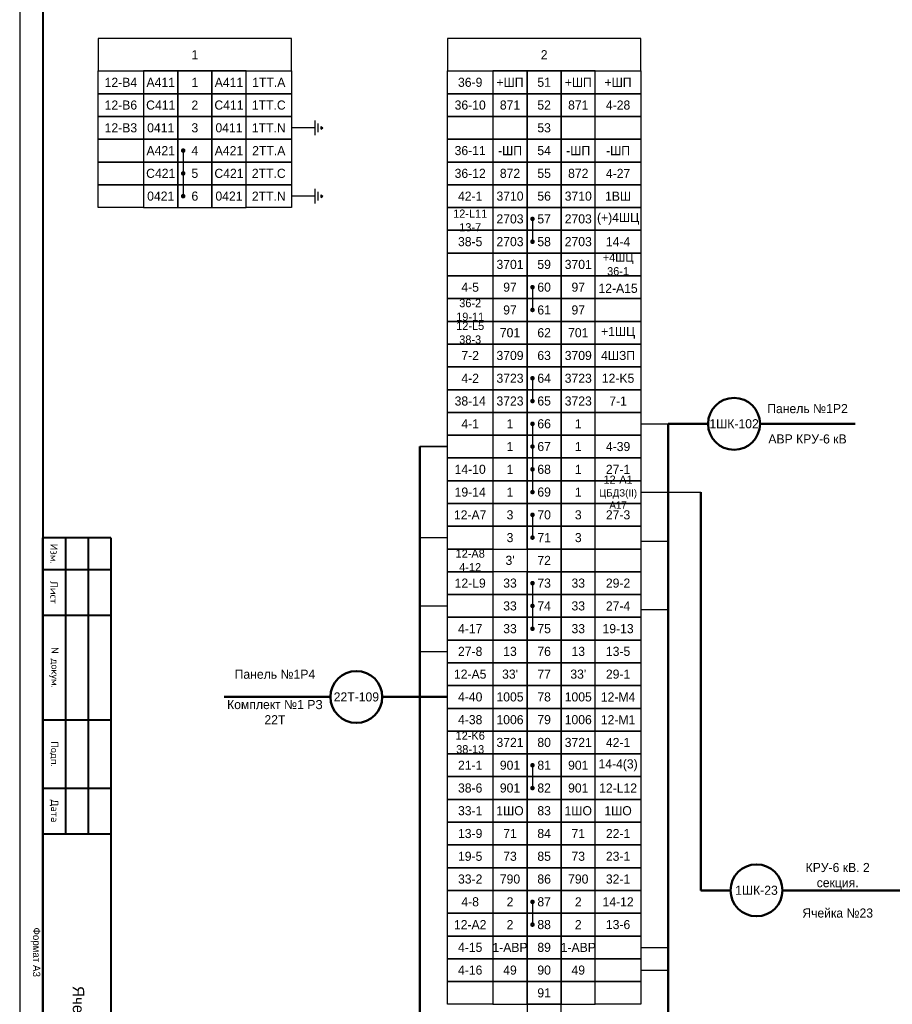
# Model space of a CAD drawing. Header units: millimetres. Extents: x 7700 to 12777, y -2533 to 2568.
# Tile 54 of 74: x 11258 to 11450, y -60 to 156. Entities that reach past the tile are written whole.
import ezdxf

# ---------------------------------------------------------------- set-up
doc = ezdxf.new("R2010")
doc.units = ezdxf.units.MM
doc.layers.add('основная 0.5', color=7, linetype='Continuous', lineweight=50)
doc.styles.add('SIMPLEX', font='txt', dxfattribs={"height": 5})

msp = doc.modelspace()

# ---------------------------------------------------------------- linework, layer by layer
for p, q in [((11258.31, 272.14), (11258.31, -147.87)), ((11323.28, 132.07), (11318.05, 132.07)), ((11323.28, 130.45), (11323.28, 133.7)), ((11323.93, 131.1), (11323.93, 133.05)), ((11324.58, 131.75), (11324.58, 132.4)), ((11324.58, 132.4), (11324.91, 132.07)), ((11324.58, 131.75), (11324.91, 132.07)), ((11294.24, 127.07), (11294.24, 117.07)), ((11323.28, 117.07), (11318.05, 117.07)), ((11323.28, 115.45), (11323.28, 118.7)), ((11323.93, 116.1), (11323.93, 118.05)), ((11324.58, 116.75), (11324.58, 117.4)), ((11324.58, 117.4), (11324.91, 117.07)), ((11324.58, 116.75), (11324.91, 117.07)), ((11371, 112.07), (11371, 107.07)), ((11371, 97.07), (11371, 92.07)), ((11371, 77.07), (11371, 72.07)), ((11371, 67.07), (11371, 57.07)), ((11394.81, 67.07), (11400.84, 67.07)), ((11352.31, 62.07), (11346.28, 62.07)), ((11346.28, 62.07), (11352.31, 62.07)), ((11371, 57.07), (11371, 52.07)), ((11394.81, 52.07), (11407.97, 52.07)), ((11371, 47.07), (11371, 42.07)), ((11346.28, 42.07), (11352.31, 42.07)), ((11394.81, 41.3), (11400.84, 41.3)), ((11371, 32.07), (11371, 22.07)), ((11346.28, 27.07), (11352.31, 27.07)), ((11394.81, 26.3), (11400.84, 26.3)), ((11346.28, 17.08), (11352.31, 17.08)), ((11371, -7.92), (11371, -12.92)), ((11371, -37.92), (11371, -42.92)), ((11394.81, -47.92), (11400.84, -47.92)), ((11394.81, -52.92), (11400.84, -52.92))]:
    msp.add_line(p, q)
at = {"lineweight": 40}
for p, q in [((11263.36, 252.14), (11263.36, -142.95)), ((11268.35, 42.05), (11268.35, -22.95)), ((11273.35, 42.05), (11273.35, -22.95)), ((11278.35, 42.05), (11278.35, -22.95))]:
    msp.add_line(p, q, dxfattribs=at)
at = {"lineweight": 50}
for p, q in [((11400.84, 67.07), (11400.84, -82.92)), ((11400.84, 67.07), (11409.6, 67.07)), ((11421, 67.07), (11441.89, 67.07)), ((11346.28, 62.07), (11346.28, -114.48)), ((11407.97, 52.07), (11407.97, -35.39)), ((11326.6, 7.08), (11303.24, 7.08)), ((11352.31, 7.08), (11338, 7.08)), ((11407.97, -35.39), (11414.53, -35.39)), ((11425.93, -35.39), (11509.43, -35.39))]:
    msp.add_line(p, q, dxfattribs=at)
for points in [[(11275.55, 144.57), (11318.05, 144.57), (11318.05, 151.69), (11275.55, 151.69)], [(11352.31, 144.57), (11394.81, 144.57), (11394.81, 151.69), (11352.31, 151.69)], [(11285.55, 139.57), (11275.55, 139.57), (11275.55, 144.57), (11285.55, 144.57)], [(11285.55, 139.57), (11293.05, 139.57), (11293.05, 144.57), (11285.55, 144.57)], [(11293.05, 139.57), (11300.55, 139.57), (11300.55, 144.57), (11293.05, 144.57)], [(11300.55, 139.57), (11308.05, 139.57), (11308.05, 144.57), (11300.55, 144.57)], [(11318.05, 139.57), (11308.05, 139.57), (11308.05, 144.57), (11318.05, 144.57)], [(11362.31, 139.57), (11352.31, 139.57), (11352.31, 144.57), (11362.31, 144.57)], [(11362.31, 139.57), (11369.81, 139.57), (11369.81, 144.57), (11362.31, 144.57)], [(11369.81, 139.57), (11377.31, 139.57), (11377.31, 144.57), (11369.81, 144.57)], [(11377.31, 139.57), (11384.81, 139.57), (11384.81, 144.57), (11377.31, 144.57)], [(11394.81, 139.57), (11384.81, 139.57), (11384.81, 144.57), (11394.81, 144.57)], [(11285.55, 134.57), (11275.55, 134.57), (11275.55, 139.57), (11285.55, 139.57)], [(11285.55, 134.57), (11293.05, 134.57), (11293.05, 139.57), (11285.55, 139.57)], [(11293.05, 134.57), (11300.55, 134.57), (11300.55, 139.57), (11293.05, 139.57)], [(11300.55, 134.57), (11308.05, 134.57), (11308.05, 139.57), (11300.55, 139.57)], [(11318.05, 134.57), (11308.05, 134.57), (11308.05, 139.57), (11318.05, 139.57)], [(11362.31, 134.57), (11352.31, 134.57), (11352.31, 139.57), (11362.31, 139.57)], [(11362.31, 134.57), (11369.81, 134.57), (11369.81, 139.57), (11362.31, 139.57)], [(11369.81, 134.57), (11377.31, 134.57), (11377.31, 139.57), (11369.81, 139.57)], [(11377.31, 134.57), (11384.81, 134.57), (11384.81, 139.57), (11377.31, 139.57)], [(11394.81, 134.57), (11384.81, 134.57), (11384.81, 139.57), (11394.81, 139.57)], [(11285.55, 129.57), (11275.55, 129.57), (11275.55, 134.57), (11285.55, 134.57)], [(11285.55, 129.57), (11293.05, 129.57), (11293.05, 134.57), (11285.55, 134.57)], [(11293.05, 129.57), (11300.55, 129.57), (11300.55, 134.57), (11293.05, 134.57)], [(11300.55, 129.57), (11308.05, 129.57), (11308.05, 134.57), (11300.55, 134.57)], [(11318.05, 129.57), (11308.05, 129.57), (11308.05, 134.57), (11318.05, 134.57)], [(11362.31, 129.57), (11352.31, 129.57), (11352.31, 134.57), (11362.31, 134.57)], [(11362.31, 129.57), (11369.81, 129.57), (11369.81, 134.57), (11362.31, 134.57)], [(11369.81, 129.57), (11377.31, 129.57), (11377.31, 134.57), (11369.81, 134.57)], [(11377.31, 129.57), (11384.81, 129.57), (11384.81, 134.57), (11377.31, 134.57)], [(11394.81, 129.57), (11384.81, 129.57), (11384.81, 134.57), (11394.81, 134.57)], [(11285.55, 124.57), (11275.55, 124.57), (11275.55, 129.57), (11285.55, 129.57)], [(11285.55, 124.57), (11293.05, 124.57), (11293.05, 129.57), (11285.55, 129.57)], [(11293.05, 124.57), (11300.55, 124.57), (11300.55, 129.57), (11293.05, 129.57)], [(11300.55, 124.57), (11308.05, 124.57), (11308.05, 129.57), (11300.55, 129.57)], [(11318.05, 124.57), (11308.05, 124.57), (11308.05, 129.57), (11318.05, 129.57)], [(11362.31, 124.57), (11352.31, 124.57), (11352.31, 129.57), (11362.31, 129.57)], [(11362.31, 124.57), (11369.81, 124.57), (11369.81, 129.57), (11362.31, 129.57)], [(11369.81, 124.57), (11377.31, 124.57), (11377.31, 129.57), (11369.81, 129.57)], [(11377.31, 124.57), (11384.81, 124.57), (11384.81, 129.57), (11377.31, 129.57)], [(11394.81, 124.57), (11384.81, 124.57), (11384.81, 129.57), (11394.81, 129.57)], [(11285.55, 119.57), (11275.55, 119.57), (11275.55, 124.57), (11285.55, 124.57)], [(11285.55, 119.57), (11293.05, 119.57), (11293.05, 124.57), (11285.55, 124.57)], [(11293.05, 119.57), (11300.55, 119.57), (11300.55, 124.57), (11293.05, 124.57)], [(11300.55, 119.57), (11308.05, 119.57), (11308.05, 124.57), (11300.55, 124.57)], [(11318.05, 119.57), (11308.05, 119.57), (11308.05, 124.57), (11318.05, 124.57)], [(11362.31, 119.57), (11352.31, 119.57), (11352.31, 124.57), (11362.31, 124.57)], [(11362.31, 119.57), (11369.81, 119.57), (11369.81, 124.57), (11362.31, 124.57)], [(11369.81, 119.57), (11377.31, 119.57), (11377.31, 124.57), (11369.81, 124.57)], [(11377.31, 119.57), (11384.81, 119.57), (11384.81, 124.57), (11377.31, 124.57)], [(11394.81, 119.57), (11384.81, 119.57), (11384.81, 124.57), (11394.81, 124.57)], [(11285.55, 114.57), (11275.55, 114.57), (11275.55, 119.57), (11285.55, 119.57)], [(11285.55, 114.57), (11275.55, 114.57), (11275.55, 119.57), (11285.55, 119.57)], [(11285.55, 114.57), (11293.05, 114.57), (11293.05, 119.57), (11285.55, 119.57)], [(11285.55, 114.57), (11293.05, 114.57), (11293.05, 119.57), (11285.55, 119.57)], [(11293.05, 114.57), (11300.55, 114.57), (11300.55, 119.57), (11293.05, 119.57)], [(11300.55, 114.57), (11308.05, 114.57), (11308.05, 119.57), (11300.55, 119.57)], [(11300.55, 114.57), (11308.05, 114.57), (11308.05, 119.57), (11300.55, 119.57)], [(11318.05, 114.57), (11308.05, 114.57), (11308.05, 119.57), (11318.05, 119.57)], [(11318.05, 114.57), (11308.05, 114.57), (11308.05, 119.57), (11318.05, 119.57)], [(11362.31, 114.57), (11352.31, 114.57), (11352.31, 119.57), (11362.31, 119.57)], [(11362.31, 114.57), (11352.31, 114.57), (11352.31, 119.57), (11362.31, 119.57)], [(11362.31, 114.57), (11369.81, 114.57), (11369.81, 119.57), (11362.31, 119.57)], [(11362.31, 114.57), (11369.81, 114.57), (11369.81, 119.57), (11362.31, 119.57)], [(11369.81, 114.57), (11377.31, 114.57), (11377.31, 119.57), (11369.81, 119.57)], [(11377.31, 114.57), (11384.81, 114.57), (11384.81, 119.57), (11377.31, 119.57)], [(11377.31, 114.57), (11384.81, 114.57), (11384.81, 119.57), (11377.31, 119.57)], [(11394.81, 114.57), (11384.81, 114.57), (11384.81, 119.57), (11394.81, 119.57)], [(11394.81, 114.57), (11384.81, 114.57), (11384.81, 119.57), (11394.81, 119.57)], [(11362.31, 109.57), (11352.31, 109.57), (11352.31, 114.57), (11362.31, 114.57)], [(11362.31, 109.57), (11369.81, 109.57), (11369.81, 114.57), (11362.31, 114.57)], [(11369.81, 109.57), (11377.31, 109.57), (11377.31, 114.57), (11369.81, 114.57)], [(11377.31, 109.57), (11384.81, 109.57), (11384.81, 114.57), (11377.31, 114.57)], [(11394.81, 109.57), (11384.81, 109.57), (11384.81, 114.57), (11394.81, 114.57)], [(11362.31, 104.57), (11352.31, 104.57), (11352.31, 109.57), (11362.31, 109.57)], [(11362.31, 104.57), (11369.81, 104.57), (11369.81, 109.57), (11362.31, 109.57)], [(11369.81, 104.57), (11377.31, 104.57), (11377.31, 109.57), (11369.81, 109.57)], [(11377.31, 104.57), (11384.81, 104.57), (11384.81, 109.57), (11377.31, 109.57)], [(11394.81, 104.57), (11384.81, 104.57), (11384.81, 109.57), (11394.81, 109.57)], [(11362.31, 99.57), (11352.31, 99.57), (11352.31, 104.57), (11362.31, 104.57)], [(11362.31, 99.57), (11369.81, 99.57), (11369.81, 104.57), (11362.31, 104.57)], [(11369.81, 99.57), (11377.31, 99.57), (11377.31, 104.57), (11369.81, 104.57)], [(11377.31, 99.57), (11384.81, 99.57), (11384.81, 104.57), (11377.31, 104.57)], [(11394.81, 99.57), (11384.81, 99.57), (11384.81, 104.57), (11394.81, 104.57)], [(11362.31, 94.57), (11352.31, 94.57), (11352.31, 99.57), (11362.31, 99.57)], [(11362.31, 94.57), (11352.31, 94.57), (11352.31, 99.57), (11362.31, 99.57)], [(11362.31, 94.57), (11369.81, 94.57), (11369.81, 99.57), (11362.31, 99.57)], [(11362.31, 94.57), (11369.81, 94.57), (11369.81, 99.57), (11362.31, 99.57)], [(11369.81, 94.57), (11377.31, 94.57), (11377.31, 99.57), (11369.81, 99.57)], [(11377.31, 94.57), (11384.81, 94.57), (11384.81, 99.57), (11377.31, 99.57)], [(11377.31, 94.57), (11384.81, 94.57), (11384.81, 99.57), (11377.31, 99.57)], [(11394.81, 94.57), (11384.81, 94.57), (11384.81, 99.57), (11394.81, 99.57)], [(11394.81, 94.57), (11384.81, 94.57), (11384.81, 99.57), (11394.81, 99.57)], [(11362.31, 89.57), (11352.31, 89.57), (11352.31, 94.57), (11362.31, 94.57)], [(11362.31, 89.57), (11352.31, 89.57), (11352.31, 94.57), (11362.31, 94.57)], [(11362.31, 89.57), (11369.81, 89.57), (11369.81, 94.57), (11362.31, 94.57)], [(11362.31, 89.57), (11369.81, 89.57), (11369.81, 94.57), (11362.31, 94.57)], [(11369.81, 89.57), (11377.31, 89.57), (11377.31, 94.57), (11369.81, 94.57)], [(11377.31, 89.57), (11384.81, 89.57), (11384.81, 94.57), (11377.31, 94.57)], [(11377.31, 89.57), (11384.81, 89.57), (11384.81, 94.57), (11377.31, 94.57)], [(11394.81, 89.57), (11384.81, 89.57), (11384.81, 94.57), (11394.81, 94.57)], [(11394.81, 89.57), (11384.81, 89.57), (11384.81, 94.57), (11394.81, 94.57)], [(11362.31, 84.57), (11352.31, 84.57), (11352.31, 89.57), (11362.31, 89.57)], [(11362.31, 84.57), (11369.81, 84.57), (11369.81, 89.57), (11362.31, 89.57)], [(11369.81, 84.57), (11377.31, 84.57), (11377.31, 89.57), (11369.81, 89.57)], [(11377.31, 84.57), (11384.81, 84.57), (11384.81, 89.57), (11377.31, 89.57)], [(11394.81, 84.57), (11384.81, 84.57), (11384.81, 89.57), (11394.81, 89.57)], [(11362.31, 79.57), (11352.31, 79.57), (11352.31, 84.57), (11362.31, 84.57)], [(11362.31, 79.57), (11369.81, 79.57), (11369.81, 84.57), (11362.31, 84.57)], [(11369.81, 79.57), (11377.31, 79.57), (11377.31, 84.57), (11369.81, 84.57)], [(11377.31, 79.57), (11384.81, 79.57), (11384.81, 84.57), (11377.31, 84.57)], [(11394.81, 79.57), (11384.81, 79.57), (11384.81, 84.57), (11394.81, 84.57)], [(11362.31, 74.57), (11352.31, 74.57), (11352.31, 79.57), (11362.31, 79.57)], [(11362.31, 74.57), (11352.31, 74.57), (11352.31, 79.57), (11362.31, 79.57)], [(11362.31, 74.57), (11369.81, 74.57), (11369.81, 79.57), (11362.31, 79.57)], [(11362.31, 74.57), (11369.81, 74.57), (11369.81, 79.57), (11362.31, 79.57)], [(11369.81, 74.57), (11377.31, 74.57), (11377.31, 79.57), (11369.81, 79.57)], [(11377.31, 74.57), (11384.81, 74.57), (11384.81, 79.57), (11377.31, 79.57)], [(11377.31, 74.57), (11384.81, 74.57), (11384.81, 79.57), (11377.31, 79.57)], [(11394.81, 74.57), (11384.81, 74.57), (11384.81, 79.57), (11394.81, 79.57)], [(11394.81, 74.57), (11384.81, 74.57), (11384.81, 79.57), (11394.81, 79.57)], [(11362.31, 69.57), (11352.31, 69.57), (11352.31, 74.57), (11362.31, 74.57)], [(11362.31, 69.57), (11352.31, 69.57), (11352.31, 74.57), (11362.31, 74.57)], [(11362.31, 69.57), (11369.81, 69.57), (11369.81, 74.57), (11362.31, 74.57)], [(11362.31, 69.57), (11369.81, 69.57), (11369.81, 74.57), (11362.31, 74.57)], [(11369.81, 69.57), (11377.31, 69.57), (11377.31, 74.57), (11369.81, 74.57)], [(11377.31, 69.57), (11384.81, 69.57), (11384.81, 74.57), (11377.31, 74.57)], [(11377.31, 69.57), (11384.81, 69.57), (11384.81, 74.57), (11377.31, 74.57)], [(11394.81, 69.57), (11384.81, 69.57), (11384.81, 74.57), (11394.81, 74.57)], [(11394.81, 69.57), (11384.81, 69.57), (11384.81, 74.57), (11394.81, 74.57)], [(11362.31, 64.57), (11352.31, 64.57), (11352.31, 69.57), (11362.31, 69.57)], [(11362.31, 64.57), (11352.31, 64.57), (11352.31, 69.57), (11362.31, 69.57)], [(11362.31, 64.57), (11369.81, 64.57), (11369.81, 69.57), (11362.31, 69.57)], [(11362.31, 64.57), (11369.81, 64.57), (11369.81, 69.57), (11362.31, 69.57)], [(11369.81, 64.57), (11377.31, 64.57), (11377.31, 69.57), (11369.81, 69.57)], [(11377.31, 64.57), (11384.81, 64.57), (11384.81, 69.57), (11377.31, 69.57)], [(11377.31, 64.57), (11384.81, 64.57), (11384.81, 69.57), (11377.31, 69.57)], [(11394.81, 64.57), (11384.81, 64.57), (11384.81, 69.57), (11394.81, 69.57)], [(11394.81, 64.57), (11384.81, 64.57), (11384.81, 69.57), (11394.81, 69.57)], [(11362.31, 59.57), (11352.31, 59.57), (11352.31, 64.57), (11362.31, 64.57)], [(11362.31, 59.57), (11352.31, 59.57), (11352.31, 64.57), (11362.31, 64.57)], [(11362.31, 59.57), (11369.81, 59.57), (11369.81, 64.57), (11362.31, 64.57)], [(11362.31, 59.57), (11369.81, 59.57), (11369.81, 64.57), (11362.31, 64.57)], [(11369.81, 59.57), (11377.31, 59.57), (11377.31, 64.57), (11369.81, 64.57)], [(11377.31, 59.57), (11384.81, 59.57), (11384.81, 64.57), (11377.31, 64.57)], [(11377.31, 59.57), (11384.81, 59.57), (11384.81, 64.57), (11377.31, 64.57)], [(11394.81, 59.57), (11384.81, 59.57), (11384.81, 64.57), (11394.81, 64.57)], [(11394.81, 59.57), (11384.81, 59.57), (11384.81, 64.57), (11394.81, 64.57)], [(11362.31, 54.57), (11352.31, 54.57), (11352.31, 59.57), (11362.31, 59.57)], [(11362.31, 54.57), (11352.31, 54.57), (11352.31, 59.57), (11362.31, 59.57)], [(11362.31, 54.57), (11369.81, 54.57), (11369.81, 59.57), (11362.31, 59.57)], [(11362.31, 54.57), (11369.81, 54.57), (11369.81, 59.57), (11362.31, 59.57)], [(11369.81, 54.57), (11377.31, 54.57), (11377.31, 59.57), (11369.81, 59.57)], [(11377.31, 54.57), (11384.81, 54.57), (11384.81, 59.57), (11377.31, 59.57)], [(11377.31, 54.57), (11384.81, 54.57), (11384.81, 59.57), (11377.31, 59.57)], [(11394.81, 54.57), (11384.81, 54.57), (11384.81, 59.57), (11394.81, 59.57)], [(11394.81, 54.57), (11384.81, 54.57), (11384.81, 59.57), (11394.81, 59.57)], [(11362.31, 49.57), (11352.31, 49.57), (11352.31, 54.57), (11362.31, 54.57)], [(11362.31, 49.57), (11352.31, 49.57), (11352.31, 54.57), (11362.31, 54.57)], [(11362.31, 49.57), (11369.81, 49.57), (11369.81, 54.57), (11362.31, 54.57)], [(11362.31, 49.57), (11369.81, 49.57), (11369.81, 54.57), (11362.31, 54.57)], [(11369.81, 49.57), (11377.31, 49.57), (11377.31, 54.57), (11369.81, 54.57)], [(11377.31, 49.57), (11384.81, 49.57), (11384.81, 54.57), (11377.31, 54.57)], [(11377.31, 49.57), (11384.81, 49.57), (11384.81, 54.57), (11377.31, 54.57)], [(11394.81, 49.57), (11384.81, 49.57), (11384.81, 54.57), (11394.81, 54.57)], [(11394.81, 49.57), (11384.81, 49.57), (11384.81, 54.57), (11394.81, 54.57)], [(11362.31, 44.57), (11352.31, 44.57), (11352.31, 49.57), (11362.31, 49.57)], [(11362.31, 44.57), (11352.31, 44.57), (11352.31, 49.57), (11362.31, 49.57)], [(11362.31, 44.57), (11369.81, 44.57), (11369.81, 49.57), (11362.31, 49.57)], [(11362.31, 44.57), (11369.81, 44.57), (11369.81, 49.57), (11362.31, 49.57)], [(11369.81, 44.57), (11377.31, 44.57), (11377.31, 49.57), (11369.81, 49.57)], [(11377.31, 44.57), (11384.81, 44.57), (11384.81, 49.57), (11377.31, 49.57)], [(11377.31, 44.57), (11384.81, 44.57), (11384.81, 49.57), (11377.31, 49.57)], [(11394.81, 44.57), (11384.81, 44.57), (11384.81, 49.57), (11394.81, 49.57)], [(11394.81, 44.57), (11384.81, 44.57), (11384.81, 49.57), (11394.81, 49.57)], [(11362.31, 39.57), (11352.31, 39.57), (11352.31, 44.57), (11362.31, 44.57)], [(11362.31, 39.57), (11352.31, 39.57), (11352.31, 44.57), (11362.31, 44.57)], [(11362.31, 39.57), (11369.81, 39.57), (11369.81, 44.57), (11362.31, 44.57)], [(11362.31, 39.57), (11369.81, 39.57), (11369.81, 44.57), (11362.31, 44.57)], [(11369.81, 39.57), (11377.31, 39.57), (11377.31, 44.57), (11369.81, 44.57)], [(11377.31, 39.57), (11384.81, 39.57), (11384.81, 44.57), (11377.31, 44.57)], [(11377.31, 39.57), (11384.81, 39.57), (11384.81, 44.57), (11377.31, 44.57)], [(11394.81, 39.57), (11384.81, 39.57), (11384.81, 44.57), (11394.81, 44.57)], [(11394.81, 39.57), (11384.81, 39.57), (11384.81, 44.57), (11394.81, 44.57)], [(11362.31, 34.57), (11352.31, 34.57), (11352.31, 39.57), (11362.31, 39.57)], [(11362.31, 34.57), (11352.31, 34.57), (11352.31, 39.57), (11362.31, 39.57)], [(11369.81, 34.57), (11377.31, 34.57), (11377.31, 39.57), (11369.81, 39.57)], [(11377.31, 34.57), (11384.81, 34.57), (11384.81, 39.57), (11377.31, 39.57)], [(11377.31, 34.57), (11384.81, 34.57), (11384.81, 39.57), (11377.31, 39.57)], [(11394.81, 34.57), (11384.81, 34.57), (11384.81, 39.57), (11394.81, 39.57)], [(11394.81, 34.57), (11384.81, 34.57), (11384.81, 39.57), (11394.81, 39.57)], [(11362.31, 29.57), (11352.31, 29.57), (11352.31, 34.57), (11362.31, 34.57)], [(11362.31, 29.57), (11352.31, 29.57), (11352.31, 34.57), (11362.31, 34.57)], [(11362.31, 29.57), (11369.81, 29.57), (11369.81, 34.57), (11362.31, 34.57)], [(11362.31, 29.57), (11369.81, 29.57), (11369.81, 34.57), (11362.31, 34.57)], [(11369.81, 29.57), (11377.31, 29.57), (11377.31, 34.57), (11369.81, 34.57)], [(11377.31, 29.57), (11384.81, 29.57), (11384.81, 34.57), (11377.31, 34.57)], [(11377.31, 29.57), (11384.81, 29.57), (11384.81, 34.57), (11377.31, 34.57)], [(11394.81, 29.57), (11384.81, 29.57), (11384.81, 34.57), (11394.81, 34.57)], [(11394.81, 29.57), (11384.81, 29.57), (11384.81, 34.57), (11394.81, 34.57)], [(11362.31, 24.57), (11352.31, 24.57), (11352.31, 29.57), (11362.31, 29.57)], [(11362.31, 24.57), (11352.31, 24.57), (11352.31, 29.57), (11362.31, 29.57)], [(11362.31, 24.57), (11369.81, 24.57), (11369.81, 29.57), (11362.31, 29.57)], [(11362.31, 24.57), (11369.81, 24.57), (11369.81, 29.57), (11362.31, 29.57)], [(11369.81, 24.57), (11377.31, 24.57), (11377.31, 29.57), (11369.81, 29.57)], [(11377.31, 24.57), (11384.81, 24.57), (11384.81, 29.57), (11377.31, 29.57)], [(11377.31, 24.57), (11384.81, 24.57), (11384.81, 29.57), (11377.31, 29.57)], [(11394.81, 24.57), (11384.81, 24.57), (11384.81, 29.57), (11394.81, 29.57)], [(11394.81, 24.57), (11384.81, 24.57), (11384.81, 29.57), (11394.81, 29.57)], [(11362.31, 19.58), (11352.31, 19.58), (11352.31, 24.57), (11362.31, 24.57)], [(11362.31, 19.58), (11352.31, 19.58), (11352.31, 24.57), (11362.31, 24.57)], [(11362.31, 19.58), (11369.81, 19.58), (11369.81, 24.57), (11362.31, 24.57)], [(11362.31, 19.58), (11369.81, 19.58), (11369.81, 24.57), (11362.31, 24.57)], [(11369.81, 19.58), (11377.31, 19.58), (11377.31, 24.57), (11369.81, 24.57)], [(11377.31, 19.58), (11384.81, 19.58), (11384.81, 24.57), (11377.31, 24.57)], [(11377.31, 19.58), (11384.81, 19.58), (11384.81, 24.57), (11377.31, 24.57)], [(11394.81, 19.58), (11384.81, 19.58), (11384.81, 24.57), (11394.81, 24.57)], [(11394.81, 19.58), (11384.81, 19.58), (11384.81, 24.57), (11394.81, 24.57)], [(11362.31, 14.58), (11352.31, 14.58), (11352.31, 19.58), (11362.31, 19.58)], [(11362.31, 14.58), (11369.81, 14.58), (11369.81, 19.58), (11362.31, 19.58)], [(11369.81, 14.58), (11377.31, 14.58), (11377.31, 19.58), (11369.81, 19.58)], [(11377.31, 14.58), (11384.81, 14.58), (11384.81, 19.58), (11377.31, 19.58)], [(11394.81, 14.58), (11384.81, 14.58), (11384.81, 19.58), (11394.81, 19.58)], [(11362.31, 9.58), (11352.31, 9.58), (11352.31, 14.58), (11362.31, 14.58)], [(11362.31, 9.58), (11369.81, 9.58), (11369.81, 14.58), (11362.31, 14.58)], [(11369.81, 9.58), (11377.31, 9.58), (11377.31, 14.58), (11369.81, 14.58)], [(11377.31, 9.58), (11384.81, 9.58), (11384.81, 14.58), (11377.31, 14.58)], [(11394.81, 9.58), (11384.81, 9.58), (11384.81, 14.58), (11394.81, 14.58)], [(11362.31, 4.58), (11352.31, 4.58), (11352.31, 9.58), (11362.31, 9.58)], [(11362.31, 4.58), (11369.81, 4.58), (11369.81, 9.58), (11362.31, 9.58)], [(11369.81, 4.58), (11377.31, 4.58), (11377.31, 9.58), (11369.81, 9.58)], [(11377.31, 4.58), (11384.81, 4.58), (11384.81, 9.58), (11377.31, 9.58)], [(11394.81, 4.58), (11384.81, 4.58), (11384.81, 9.58), (11394.81, 9.58)], [(11362.31, -0.42), (11352.31, -0.42), (11352.31, 4.58), (11362.31, 4.58)], [(11362.31, -0.42), (11369.81, -0.42), (11369.81, 4.58), (11362.31, 4.58)], [(11369.81, -0.42), (11377.31, -0.42), (11377.31, 4.58), (11369.81, 4.58)], [(11377.31, -0.42), (11384.81, -0.42), (11384.81, 4.58), (11377.31, 4.58)], [(11394.81, -0.42), (11384.81, -0.42), (11384.81, 4.58), (11394.81, 4.58)], [(11362.31, -5.42), (11352.31, -5.42), (11352.31, -0.42), (11362.31, -0.42)], [(11362.31, -5.42), (11369.81, -5.42), (11369.81, -0.42), (11362.31, -0.42)], [(11369.81, -5.42), (11377.31, -5.42), (11377.31, -0.42), (11369.81, -0.42)], [(11377.31, -5.42), (11384.81, -5.42), (11384.81, -0.42), (11377.31, -0.42)], [(11394.81, -5.42), (11384.81, -5.42), (11384.81, -0.42), (11394.81, -0.42)], [(11362.31, -10.42), (11352.31, -10.42), (11352.31, -5.42), (11362.31, -5.42)], [(11362.31, -10.42), (11352.31, -10.42), (11352.31, -5.42), (11362.31, -5.42)], [(11362.31, -10.42), (11369.81, -10.42), (11369.81, -5.42), (11362.31, -5.42)], [(11362.31, -10.42), (11369.81, -10.42), (11369.81, -5.42), (11362.31, -5.42)], [(11369.81, -10.42), (11377.31, -10.42), (11377.31, -5.42), (11369.81, -5.42)], [(11377.31, -10.42), (11384.81, -10.42), (11384.81, -5.42), (11377.31, -5.42)], [(11377.31, -10.42), (11384.81, -10.42), (11384.81, -5.42), (11377.31, -5.42)], [(11394.81, -10.42), (11384.81, -10.42), (11384.81, -5.42), (11394.81, -5.42)], [(11394.81, -10.42), (11384.81, -10.42), (11384.81, -5.42), (11394.81, -5.42)], [(11362.31, -15.42), (11352.31, -15.42), (11352.31, -10.42), (11362.31, -10.42)], [(11362.31, -15.42), (11369.81, -15.42), (11369.81, -10.42), (11362.31, -10.42)], [(11369.81, -15.42), (11377.31, -15.42), (11377.31, -10.42), (11369.81, -10.42)], [(11377.31, -15.42), (11384.81, -15.42), (11384.81, -10.42), (11377.31, -10.42)], [(11394.81, -15.42), (11384.81, -15.42), (11384.81, -10.42), (11394.81, -10.42)], [(11362.31, -20.42), (11352.31, -20.42), (11352.31, -15.42), (11362.31, -15.42)], [(11362.31, -20.42), (11369.81, -20.42), (11369.81, -15.42), (11362.31, -15.42)], [(11369.81, -20.42), (11377.31, -20.42), (11377.31, -15.42), (11369.81, -15.42)], [(11377.31, -20.42), (11384.81, -20.42), (11384.81, -15.42), (11377.31, -15.42)], [(11394.81, -20.42), (11384.81, -20.42), (11384.81, -15.42), (11394.81, -15.42)], [(11362.31, -25.42), (11352.31, -25.42), (11352.31, -20.42), (11362.31, -20.42)], [(11362.31, -25.42), (11369.81, -25.42), (11369.81, -20.42), (11362.31, -20.42)], [(11369.81, -25.42), (11377.31, -25.42), (11377.31, -20.42), (11369.81, -20.42)], [(11377.31, -25.42), (11384.81, -25.42), (11384.81, -20.42), (11377.31, -20.42)], [(11394.81, -25.42), (11384.81, -25.42), (11384.81, -20.42), (11394.81, -20.42)], [(11362.31, -30.42), (11352.31, -30.42), (11352.31, -25.42), (11362.31, -25.42)], [(11362.31, -30.42), (11352.31, -30.42), (11352.31, -25.42), (11362.31, -25.42)], [(11362.31, -30.42), (11369.81, -30.42), (11369.81, -25.42), (11362.31, -25.42)], [(11362.31, -30.42), (11369.81, -30.42), (11369.81, -25.42), (11362.31, -25.42)], [(11369.81, -30.42), (11377.31, -30.42), (11377.31, -25.42), (11369.81, -25.42)], [(11377.31, -30.42), (11384.81, -30.42), (11384.81, -25.42), (11377.31, -25.42)], [(11377.31, -30.42), (11384.81, -30.42), (11384.81, -25.42), (11377.31, -25.42)], [(11394.81, -30.42), (11384.81, -30.42), (11384.81, -25.42), (11394.81, -25.42)], [(11394.81, -30.42), (11384.81, -30.42), (11384.81, -25.42), (11394.81, -25.42)], [(11362.31, -35.42), (11352.31, -35.42), (11352.31, -30.42), (11362.31, -30.42)], [(11362.31, -35.42), (11352.31, -35.42), (11352.31, -30.42), (11362.31, -30.42)], [(11362.31, -35.42), (11369.81, -35.42), (11369.81, -30.42), (11362.31, -30.42)], [(11362.31, -35.42), (11369.81, -35.42), (11369.81, -30.42), (11362.31, -30.42)], [(11369.81, -35.42), (11377.31, -35.42), (11377.31, -30.42), (11369.81, -30.42)], [(11377.31, -35.42), (11384.81, -35.42), (11384.81, -30.42), (11377.31, -30.42)], [(11377.31, -35.42), (11384.81, -35.42), (11384.81, -30.42), (11377.31, -30.42)], [(11394.81, -35.42), (11384.81, -35.42), (11384.81, -30.42), (11394.81, -30.42)], [(11394.81, -35.42), (11384.81, -35.42), (11384.81, -30.42), (11394.81, -30.42)], [(11362.31, -40.42), (11352.31, -40.42), (11352.31, -35.42), (11362.31, -35.42)], [(11362.31, -40.42), (11352.31, -40.42), (11352.31, -35.42), (11362.31, -35.42)], [(11362.31, -40.42), (11369.81, -40.42), (11369.81, -35.42), (11362.31, -35.42)], [(11362.31, -40.42), (11369.81, -40.42), (11369.81, -35.42), (11362.31, -35.42)], [(11369.81, -40.42), (11377.31, -40.42), (11377.31, -35.42), (11369.81, -35.42)], [(11377.31, -40.42), (11384.81, -40.42), (11384.81, -35.42), (11377.31, -35.42)], [(11377.31, -40.42), (11384.81, -40.42), (11384.81, -35.42), (11377.31, -35.42)], [(11394.81, -40.42), (11384.81, -40.42), (11384.81, -35.42), (11394.81, -35.42)], [(11394.81, -40.42), (11384.81, -40.42), (11384.81, -35.42), (11394.81, -35.42)], [(11362.31, -45.42), (11352.31, -45.42), (11352.31, -40.42), (11362.31, -40.42)], [(11362.31, -45.42), (11352.31, -45.42), (11352.31, -40.42), (11362.31, -40.42)], [(11362.31, -45.42), (11369.81, -45.42), (11369.81, -40.42), (11362.31, -40.42)], [(11362.31, -45.42), (11369.81, -45.42), (11369.81, -40.42), (11362.31, -40.42)], [(11369.81, -45.42), (11377.31, -45.42), (11377.31, -40.42), (11369.81, -40.42)], [(11377.31, -45.42), (11384.81, -45.42), (11384.81, -40.42), (11377.31, -40.42)], [(11377.31, -45.42), (11384.81, -45.42), (11384.81, -40.42), (11377.31, -40.42)], [(11394.81, -45.42), (11384.81, -45.42), (11384.81, -40.42), (11394.81, -40.42)], [(11394.81, -45.42), (11384.81, -45.42), (11384.81, -40.42), (11394.81, -40.42)], [(11362.31, -50.42), (11352.31, -50.42), (11352.31, -45.42), (11362.31, -45.42)], [(11362.31, -50.42), (11352.31, -50.42), (11352.31, -45.42), (11362.31, -45.42)], [(11362.31, -50.42), (11369.81, -50.42), (11369.81, -45.42), (11362.31, -45.42)], [(11362.31, -50.42), (11369.81, -50.42), (11369.81, -45.42), (11362.31, -45.42)], [(11369.81, -50.42), (11377.31, -50.42), (11377.31, -45.42), (11369.81, -45.42)], [(11377.31, -50.42), (11384.81, -50.42), (11384.81, -45.42), (11377.31, -45.42)], [(11377.31, -50.42), (11384.81, -50.42), (11384.81, -45.42), (11377.31, -45.42)], [(11394.81, -50.42), (11384.81, -50.42), (11384.81, -45.42), (11394.81, -45.42)], [(11394.81, -50.42), (11384.81, -50.42), (11384.81, -45.42), (11394.81, -45.42)], [(11362.31, -55.42), (11352.31, -55.42), (11352.31, -50.42), (11362.31, -50.42)], [(11362.31, -55.42), (11369.81, -55.42), (11369.81, -50.42), (11362.31, -50.42)], [(11369.81, -55.42), (11377.31, -55.42), (11377.31, -50.42), (11369.81, -50.42)], [(11377.31, -55.42), (11384.81, -55.42), (11384.81, -50.42), (11377.31, -50.42)], [(11394.81, -55.42), (11384.81, -55.42), (11384.81, -50.42), (11394.81, -50.42)], [(11362.31, -60.42), (11352.31, -60.42), (11352.31, -55.42), (11362.31, -55.42)], [(11362.31, -60.42), (11369.81, -60.42), (11369.81, -55.42), (11362.31, -55.42)], [(11369.81, -60.42), (11377.31, -60.42), (11377.31, -55.42), (11369.81, -55.42)], [(11377.31, -60.42), (11384.81, -60.42), (11384.81, -55.42), (11377.31, -55.42)], [(11394.81, -60.42), (11384.81, -60.42), (11384.81, -55.42), (11394.81, -55.42)], [(11369.81, -65.42), (11377.31, -65.42), (11377.31, -60.42), (11369.81, -60.42)]]:
    msp.add_lwpolyline(points, close=True)
at = {"const_width": 0.45}
for points in [[(11294.24, 127.35, 1), (11294.24, 126.8, 1)], [(11294.24, 122.35, 1), (11294.24, 121.8, 1)], [(11294.24, 117.35, 1), (11294.24, 116.8, 1)], [(11371, 112.35, 1), (11371, 111.8, 1)], [(11371, 107.35, 1), (11371, 106.8, 1)], [(11371, 97.35, 1), (11371, 96.8, 1)], [(11371, 92.35, 1), (11371, 91.8, 1)], [(11371, 77.35, 1), (11371, 76.8, 1)], [(11371, 72.35, 1), (11371, 71.8, 1)], [(11371, 67.35, 1), (11371, 66.8, 1)], [(11371, 62.35, 1), (11371, 61.8, 1)], [(11371, 57.35, 1), (11371, 56.8, 1)], [(11371, 52.35, 1), (11371, 51.8, 1)], [(11371, 47.35, 1), (11371, 46.8, 1)], [(11371, 42.35, 1), (11371, 41.8, 1)], [(11371, 32.35, 1), (11371, 31.8, 1)], [(11371, 27.35, 1), (11371, 26.8, 1)], [(11371, 22.35, 1), (11371, 21.8, 1)], [(11371, -7.65, 1), (11371, -8.2, 1)], [(11371, -12.65, 1), (11371, -13.2, 1)], [(11371, -37.65, 1), (11371, -38.2, 1)], [(11371, -42.65, 1), (11371, -43.2, 1)]]:
    msp.add_lwpolyline(points, format="xyb", close=True, dxfattribs=at)
at = {"lineweight": 50}
for centre in [(11415.3, 67.07), (11332.3, 7.08), (11420.23, -35.39)]:
    msp.add_circle(centre, 5.7, dxfattribs=at)
at = {"layer": 'основная 0.5', "color": 0}
msp.add_line((11263.36, 42.05), (11263.36, -142.95), dxfattribs=at)
at = {"layer": 'основная 0.5', "lineweight": 40}
for p, q in [((11278.35, 42.05), (11263.36, 42.05)), ((11263.36, 35.05), (11278.35, 35.05)), ((11263.36, 25.05), (11278.35, 25.05)), ((11263.36, 2.05), (11278.35, 2.05)), ((11263.36, -12.95), (11278.35, -12.95)), ((11263.36, -22.95), (11278.36, -22.95)), ((11278.36, -22.95), (11278.36, -142.95))]:
    msp.add_line(p, q, dxfattribs=at)

# ---------------------------------------------------------------- texts
at = {"char_height": 2, "attachment_point": 5, "style": 'SIMPLEX'}
for s, insert, width in [('1', (11296.8, 148.13), 42.4981), ('2', (11373.56, 148.13), 42.4981), ('1', (11296.8, 142.07), 7.4997), ('51', (11373.56, 142.07), 7.4997), ('2', (11296.8, 137.07), 7.4997), ('52', (11373.56, 137.07), 7.4997), ('3', (11296.8, 132.07), 7.4997), ('53', (11373.56, 132.07), 7.4997), ('4', (11296.8, 127.07), 7.4997), ('54', (11373.56, 127.07), 7.4997), ('5', (11296.8, 122.07), 7.4997), ('55', (11373.56, 122.07), 7.4997), ('6', (11296.8, 117.07), 7.4997), ('56', (11373.56, 117.07), 7.4997), ('57', (11373.56, 112.07), 7.4997), ('58', (11373.56, 107.07), 7.4997), ('59', (11373.56, 102.07), 7.4997), ('60', (11373.56, 97.07), 7.4997), ('61', (11373.56, 92.07), 7.4997), ('62', (11373.56, 87.07), 7.4997), ('63', (11373.56, 82.07), 7.4997), ('64', (11373.56, 77.07), 7.4997), ('65', (11373.56, 72.07), 7.4997), ('Панель №1Р2\\P\\PАВР КРУ-6 кВ', (11431.44, 67.07), 19.3839), ('66', (11373.56, 67.07), 7.4997), ('67', (11373.56, 62.07), 7.4997), ('68', (11373.56, 57.07), 7.4997), ('69', (11373.56, 52.07), 7.4997), ('70', (11373.56, 47.07), 7.4997), ('71', (11373.56, 42.07), 7.4997), ('72', (11373.56, 37.07), 7.4997), ('73', (11373.56, 32.07), 7.4997), ('74', (11373.56, 27.07), 7.4997), ('75', (11373.56, 22.07), 7.4997), ('76', (11373.56, 17.08), 7.4997), ('Панель №1Р4\\P\\PКомплект №1 РЗ 22Т', (11314.4, 7.08), 22.9135), ('77', (11373.56, 12.08), 7.4997), ('78', (11373.56, 7.08), 7.4997), ('79', (11373.56, 2.08), 7.4997), ('80', (11373.56, -2.92), 7.4997), ('81', (11373.56, -7.92), 7.4997), ('82', (11373.56, -12.92), 7.4997), ('83', (11373.56, -17.92), 7.4997), ('84', (11373.56, -22.92), 7.4997), ('85', (11373.56, -27.92), 7.4997), ('86', (11373.56, -32.92), 7.4997), ('КРУ-6 кВ. 2 секция.\\P\\PЯчейка №23', (11438.07, -35.39), 22.0493), ('87', (11373.56, -37.92), 7.4997), ('88', (11373.56, -42.92), 7.4997), ('89', (11373.56, -47.92), 7.4997), ('90', (11373.56, -52.92), 7.4997), ('91', (11373.56, -57.92), 7.4997)]:
    msp.add_mtext(s, dxfattribs=dict(at, insert=insert, width=width))
at = {"attachment_point": 5, "rotation": 0, "style": 'SIMPLEX'}
for s, insert, char_height, width in [('12-B4', (11280.55, 142.07), 2, 9.9996), ('A411', (11289.3, 142.07), 2, 7.4996), ('A411', (11304.3, 142.07), 2, 7.4996), ('1ТТ.A', (11313.05, 142.07), 2, 9.9996), ('36-9', (11357.31, 142.07), 2, 9.9996), ('+ШП', (11366.06, 142.07), 2, 7.4997), ('+ШП', (11381.06, 142.07), 2, 7.4996), ('+ШП', (11389.81, 142.07), 2, 9.9996), ('12-B6', (11280.55, 137.07), 2, 9.9996), ('С411', (11289.3, 137.07), 2, 7.4996), ('С411', (11304.3, 137.07), 2, 7.4996), ('1ТТ.C', (11313.05, 137.07), 2, 9.9996), ('36-10', (11357.31, 137.07), 2, 9.9996), ('871', (11366.06, 137.07), 2, 7.4996), ('871', (11381.06, 137.07), 2, 7.4996), ('4-28', (11389.81, 137.07), 2, 9.9996), ('12-B3', (11280.55, 132.07), 2, 9.9996), ('0411', (11289.3, 132.07), 2, 7.4996), ('0411', (11304.3, 132.07), 2, 7.4996), ('1ТТ.N', (11313.05, 132.07), 2, 9.9996), ('A421', (11289.3, 127.07), 2, 7.4996), ('A421', (11304.3, 127.07), 2, 7.4996), ('2ТТ.A', (11313.05, 127.07), 2, 9.9996), ('36-11', (11357.31, 127.07), 2, 9.9996), ('-ШП', (11366.06, 127.07), 2, 7.4996), ('-ШП', (11381.06, 127.07), 2, 7.4996), ('-ШП', (11389.81, 127.07), 2, 9.9996), ('C421', (11289.3, 122.07), 2, 7.4996), ('C421', (11304.3, 122.07), 2, 7.4996), ('2ТТ.C', (11313.05, 122.07), 2, 9.9996), ('36-12', (11357.31, 122.07), 2, 9.9996), ('872', (11366.06, 122.07), 2, 7.4996), ('872', (11381.06, 122.07), 2, 7.4996), ('4-27', (11389.81, 122.07), 2, 9.9996), ('0421', (11289.3, 117.07), 2, 7.4996), ('0421', (11304.3, 117.07), 2, 7.4996), ('2ТТ.N', (11313.05, 117.07), 2, 9.9996), ('42-1', (11357.31, 117.07), 2, 9.9996), ('3710', (11366.06, 117.07), 2, 7.4996), ('3710', (11381.06, 117.07), 2, 7.4996), ('1ВШ', (11389.81, 117.07), 2, 9.9996), ('12-L11\\P13-7', (11357.31, 111.72), 1.8, 9.9995), ('2703', (11366.06, 112.07), 2, 7.4996), ('2703', (11381.06, 112.07), 2, 7.4996), ('(+)4ШЦ', (11389.81, 112.07), 2, 9.9996), ('38-5', (11357.31, 107.07), 2, 9.9996), ('2703', (11366.06, 107.07), 2, 7.4996), ('2703', (11381.06, 107.07), 2, 7.4996), ('14-4', (11389.81, 107.07), 2, 9.9996), ('3701', (11366.06, 102.07), 2, 7.4996), ('3701', (11381.06, 102.07), 2, 7.4996), ('4-5', (11357.31, 97.07), 2, 9.9996), ('97', (11366.06, 97.07), 2, 7.4996), ('97', (11381.06, 97.07), 2, 7.4996), ('12-A15', (11389.81, 96.82), 2, 9.9996), ('36-2\\P19-11', (11357.31, 92.07), 1.8, 9.9996), ('97', (11366.06, 92.07), 2, 7.4996), ('97', (11381.06, 92.07), 2, 7.4996), ('12-L5\\P38-3', (11357.31, 87.07), 1.8, 9.9996), ('701', (11366.06, 87.07), 2, 7.4996), ('701', (11381.06, 87.07), 2, 7.4996), ('+1ШЦ', (11389.81, 87.07), 2, 9.9996), ('7-2', (11357.31, 82.07), 2, 9.9996), ('3709', (11366.06, 82.07), 2, 7.4996), ('3709', (11381.06, 82.07), 2, 7.4996), ('4ШЗП', (11389.81, 82.07), 2, 9.9996), ('4-2', (11357.31, 77.07), 2, 9.9996), ('3723', (11366.06, 77.07), 2, 7.4996), ('3723', (11381.06, 77.07), 2, 7.4996), ('12-K5', (11389.81, 77.07), 2, 9.9996), ('38-14', (11357.31, 72.07), 2, 9.9996), ('3723', (11366.06, 72.07), 2, 7.4996), ('3723', (11381.06, 72.07), 2, 7.4996), ('7-1', (11389.81, 72.07), 2, 9.9996), ('4-1', (11357.31, 67.07), 2, 9.9996), ('1', (11366.06, 67.07), 2, 7.4996), ('1', (11381.06, 67.07), 2, 7.4996), ('1', (11366.06, 62.07), 2, 7.4996), ('1', (11381.06, 62.07), 2, 7.4996), ('4-39', (11389.81, 62.07), 2, 9.9996), ('14-10', (11357.31, 57.07), 2, 9.9996), ('1', (11366.06, 57.07), 2, 7.4996), ('1', (11381.06, 57.07), 2, 7.4996), ('27-1', (11389.81, 57.07), 2, 9.9996), ('12-A1\\P{\\H0.88889x;ЦБДЗ(II) A17}', (11389.81, 52.07), 1.8, 9.9996), ('19-14', (11357.31, 52.07), 2, 9.9996), ('1', (11366.06, 52.07), 2, 7.4996), ('1', (11381.06, 52.07), 2, 7.4996), ('12-A7', (11357.31, 47.07), 2, 9.9996), ('3', (11366.06, 47.07), 2, 7.4996), ('3', (11381.06, 47.07), 2, 7.4996), ('27-3', (11389.81, 47.07), 2, 9.9996), ('3', (11366.06, 42.07), 2, 7.4996), ('3', (11381.06, 42.07), 2, 7.4996), ('12-A8\\P4-12', (11357.31, 37.07), 1.8, 9.9996), ("3'", (11366.06, 37.07), 2, 7.4996), ('12-L9', (11357.31, 32.07), 2, 9.9996), ('33', (11366.06, 32.07), 2, 7.4996), ('33', (11381.06, 32.07), 2, 7.4996), ('29-2', (11389.81, 32.07), 2, 9.9996), ('33', (11366.06, 27.07), 2, 7.4996), ('33', (11381.06, 27.07), 2, 7.4996), ('27-4', (11389.81, 27.07), 2, 9.9996), ('4-17', (11357.31, 22.07), 2, 9.9996), ('33', (11366.06, 22.07), 2, 7.4996), ('33', (11381.06, 22.07), 2, 7.4996), ('19-13', (11389.81, 22.07), 2, 9.9996), ('27-8', (11357.31, 17.08), 2, 9.9996), ('13', (11366.06, 17.08), 2, 7.4996), ('13', (11381.06, 17.08), 2, 7.4996), ('13-5', (11389.81, 17.08), 2, 9.9996), ('12-A5', (11357.31, 12.08), 2, 9.9996), ("33'", (11366.06, 12.08), 2, 7.4996), ("33'", (11381.06, 12.08), 2, 7.4996), ('29-1', (11389.81, 12.08), 2, 9.9996), ('4-40', (11357.31, 7.08), 2, 9.9996), ('1005', (11366.06, 7.08), 2, 7.4996), ('1005', (11381.06, 7.08), 2, 7.4996), ('12-M4', (11389.81, 7.08), 2, 9.9996), ('4-38', (11357.31, 2.08), 2, 9.9996), ('1006', (11366.06, 2.08), 2, 7.4996), ('1006', (11381.06, 2.08), 2, 7.4996), ('12-M1', (11389.81, 2.08), 2, 9.9996), ('12-K6\\P38-13', (11357.31, -2.92), 1.8, 9.9994), ('3721', (11366.06, -2.92), 2, 7.4996), ('3721', (11381.06, -2.92), 2, 7.4996), ('42-1', (11389.81, -2.92), 2, 9.9996), ('14-4(3)', (11389.81, -7.92), 2, 9.9996), ('21-1', (11357.31, -7.92), 2, 9.9996), ('901', (11366.06, -7.92), 2, 7.4996), ('901', (11381.06, -7.92), 2, 7.4996), ('38-6', (11357.31, -12.92), 2, 9.9996), ('901', (11366.06, -12.92), 2, 7.4996), ('901', (11381.06, -12.92), 2, 7.4996), ('12-L12', (11389.81, -12.92), 2, 9.9996), ('33-1', (11357.31, -17.92), 2, 9.9996), ('1ШО', (11366.06, -17.92), 2, 7.4996), ('1ШО', (11381.06, -17.92), 2, 7.4996), ('1ШО', (11389.81, -17.92), 2, 9.9996), ('13-9', (11357.31, -22.92), 2, 9.9996), ('71', (11366.06, -22.92), 2, 7.4996), ('71', (11381.06, -22.92), 2, 7.4996), ('22-1', (11389.81, -22.92), 2, 9.9996), ('19-5', (11357.31, -27.92), 2, 9.9996), ('73', (11366.06, -27.92), 2, 7.4996), ('73', (11381.06, -27.92), 2, 7.4996), ('23-1', (11389.81, -27.92), 2, 9.9996), ('33-2', (11357.31, -32.92), 2, 9.9996), ('790', (11366.06, -32.92), 2, 7.4996), ('790', (11381.06, -32.92), 2, 7.4996), ('32-1', (11389.81, -32.92), 2, 9.9996), ('4-8', (11357.31, -37.92), 2, 9.9996), ('2', (11366.06, -37.92), 2, 7.4996), ('2', (11381.06, -37.92), 2, 7.4996), ('14-12', (11389.81, -37.92), 2, 9.9996), ('12-A2', (11357.31, -42.92), 2, 9.9996), ('2', (11366.06, -42.92), 2, 7.4996), ('2', (11381.06, -42.92), 2, 7.4996), ('13-6', (11389.81, -42.92), 2, 9.9996), ('4-15', (11357.31, -47.92), 2, 9.9996), ('1-АВР', (11366.06, -47.92), 2, 7.4996), ('1-АВР', (11381.06, -47.92), 2, 7.4996), ('4-16', (11357.31, -52.92), 2, 9.9996), ('49', (11366.06, -52.92), 2, 7.4996), ('49', (11381.06, -52.92), 2, 7.4996)]:
    msp.add_mtext(s, dxfattribs=dict(at, insert=insert, char_height=char_height, width=width))
at = {"color": 1, "insert": (11389.81, 102.07), "char_height": 1.8, "width": 9.9996, "attachment_point": 5, "rotation": 0, "style": 'SIMPLEX'}
msp.add_mtext('{\\C256;+4ШЦ\\P36-1}', dxfattribs=at)
at = {"color": 4, "char_height": 2, "width": 11.4, "attachment_point": 5, "style": 'SIMPLEX'}
for s, insert in [('1ШК-102', (11415.3, 67.07)), ('22Т-109', (11332.3, 7.08)), ('1ШК-23', (11420.23, -35.39))]:
    msp.add_mtext(s, dxfattribs=dict(at, insert=insert))
at = {"lineweight": 35, "attachment_point": 5, "rotation": 270, "line_spacing_factor": 0.8, "style": 'SIMPLEX'}
for s, insert, char_height, width in [('{\\Fromans|c204;Изм.}', (11265.85, 38.55), 1.6, 7), ('{\\Fromans|c204;Лист}', (11265.85, 30.05), 1.6, 10), ('{\\Fromans|c0;N \\Fromans|c204;докум.}', (11265.85, 13.55), 1.6, 23), ('{\\Fromans|c204;Подп.}', (11265.85, -5.45), 1.6, 15), ('{\\Fromans|c204;Дата}', (11265.85, -17.95), 1.6, 10), ('Ячейка 18. Клеммные ряды', (11270.86, -77.95), 2.5, 110)]:
    msp.add_mtext(s, dxfattribs=dict(at, insert=insert, char_height=char_height, width=width))
at = {"lineweight": 30, "insert": (11262.83, -43.55), "char_height": 1.6, "attachment_point": 1, "rotation": 270, "style": 'SIMPLEX'}
msp.add_mtext_dynamic_manual_height_columns('Формат А3', width=45.8537, gutter_width=12.5, heights=[0], dxfattribs=at)

doc.saveas('drawing.dxf')
